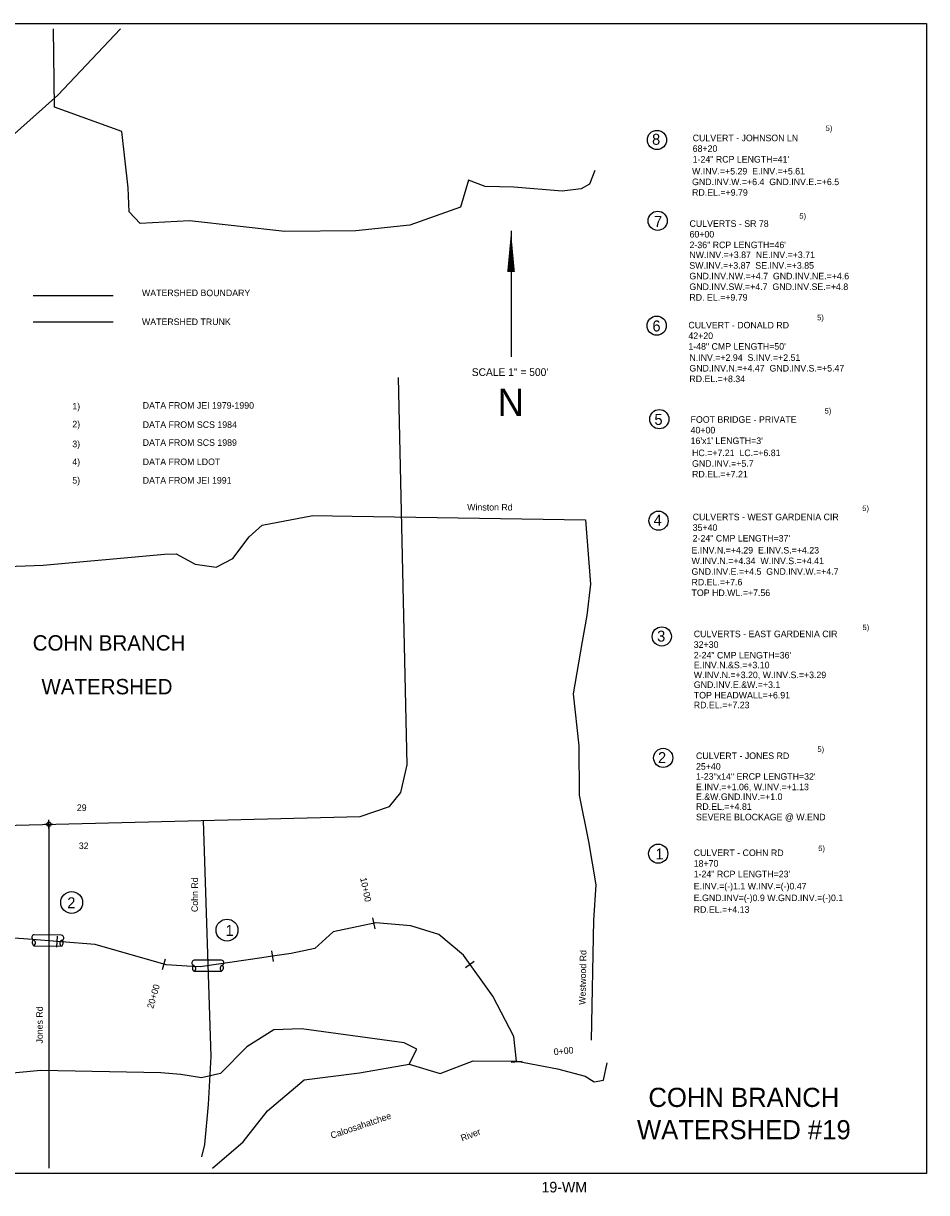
# Model space of a CAD drawing. Extents: x 220785 to 228785, y 858082 to 863419.
# Tile 2 of 2: x 224664 to 228785, y 858082 to 863419. Entities that reach past the tile are written whole.
import ezdxf
from ezdxf.enums import TextEntityAlignment as Align

# ---------------------------------------------------------------- set-up
doc = ezdxf.new("R2010")
doc.units = 0
doc.header["$LTSCALE"] = 125
doc.header["$PDMODE"] = 34
doc.header["$PDSIZE"] = 20
doc.linetypes.add('STREAM', pattern=[0])
for name, color, linetype in [('BORDER', 1, 'CONTINUOUS'), ('MAJROADS', 9, 'CONTINUOUS'), ('MINROADS', 8, 'CONTINUOUS'), ('SEC', 2, 'CONTINUOUS'), ('STATIONS', 7, 'CONTINUOUS'), ('STRUCTTEXT', 7, 'CONTINUOUS'), ('STRUCTURES', 10, 'CONTINUOUS'), ('TEXT', 7, 'CONTINUOUS'), ('TRUNKS', 5, 'STREAM'), ('WATER', 4, 'CONTINUOUS'), ('WSHEDS', 3, 'CONTINUOUS')]:
    doc.layers.add(name, color=color, linetype=linetype)

# ---------------------------------------------------------------- blocks, each defined once
blk = doc.blocks.new('RCP')
at = {"layer": 'STRUCTURES', "color": 0}
for points in [[(236, 88), (-264, 88)], [(-264, -112), (236, -112)]]:
    blk.add_lwpolyline(points, dxfattribs=at)
for centre, radius, start, end in [((-261, 41), 46.7, 94.2256, 249.28), ((232, 41), 46.7, 290.72, 85.7744), ((-228, -52), 70, 134.6378, 238.9484), ((-299, -61), 62.3, 304.3062, 69.28), ((271, -61), 62.3, 110.72, 235.6938), ((200, -52), 70, 301.0516, 45.3622)]:
    blk.add_arc(centre, radius, start, end, dxfattribs=at)

msp = doc.modelspace()

# ---------------------------------------------------------------- linework, layer by layer
at = {"layer": 'BORDER', "color": 0}
msp.add_lwpolyline([(220785, 858169.2), (220785, 863419.2), (228785, 863419.2), (228785, 858169.2)], close=True, dxfattribs=at)
at = {"layer": 'MAJROADS', "color": 0}
msp.add_lwpolyline([(220810, 859230.7), (221597.7, 860092.6), (222134.1, 860696.4), (224821.1, 863092), (225106.5, 863394.2)], dxfattribs=at)
at = {"layer": 'MINROADS', "color": 0}
for points in [[(221185.4, 859673.4), (226200.4, 859799.6), (226334, 859844.1), (226386.4, 859908.8), (226414.6, 860034.8), (226374.5, 861803.5)], [(225483.5, 859781.5), (225518.5, 858704.3), (225507.2, 858484.2), (225489.5, 858301.6), (225476.7, 858245.6)], [(224780.1, 859763.7), (224780.1, 858194.2)]]:
    msp.add_lwpolyline(points, dxfattribs=at)
at = {"layer": 'SEC', "color": 0}
msp.add_point((224780.1, 859763.7), dxfattribs=at)
at = {"layer": 'STATIONS', "color": 0}
for p, q in [((226268.7, 859286.9), (226258.7, 859335.9)), ((224816, 859203.1), (224820, 859252.9)), ((225804.3, 859137), (225797.1, 859186.4)), ((225298.1, 859100.7), (225311.8, 859148.8)), ((226680.6, 859109.7), (226721.2, 859138.9)), ((226889.5, 858677.1), (226939.3, 858682.1))]:
    msp.add_line(p, q, dxfattribs=at)
at = {"layer": 'STRUCTTEXT', "color": 0}
for centre, radius in [((227554.5, 862887.2), 43.8), ((227558, 862518), 43.8), ((227553.5, 862039.3), 43.8), ((227565.5, 861612.7), 43.8), ((227561.8, 861149.1), 43.8), ((227576.4, 860621), 43.8), ((227583.1, 860066.5), 43.8), ((227560.4, 859629.5), 43.8), ((224883.8, 859406.5), 50), ((225592.7, 859280.6), 50)]:
    msp.add_circle(centre, radius, dxfattribs=at)
at = {"layer": 'TEXT', "color": 0}
msp.add_line((226888.8, 862472.2), (226888.8, 861897.7), dxfattribs=at)
msp.add_lwpolyline([(226888.8, 862472.2, 0, 35, 0), (226888.8, 862284.8, 35, 35, 0)], format="xyseb", dxfattribs=at)
at = {"layer": 'TRUNKS', "color": 0}
for points in [[(224708.2, 862057.7), (225073.5, 862057.7)], [(226913, 858682.1), (226901.7, 858795.2), (226805.1, 858979.1), (226671.2, 859165.8), (226559.6, 859260.8), (226431.1, 859299.7), (226271.8, 859313.1), (226076.7, 859273), (225993.9, 859196.5), (225885.8, 859174.2), (225800.7, 859161.7), (225751.9, 859154.5), (225470.1, 859113), (225434, 859115.1), (225315.4, 859121.7), (224990.5, 859214.3), (224683.6, 859238.7), (224275.9, 859268.9)]]:
    msp.add_lwpolyline(points, dxfattribs=at)
at = {"layer": 'WATER', "color": 0}
msp.add_lwpolyline([(225527.1, 858194.2), (225667.2, 858313.5), (225777, 858455.2), (225945.4, 858596.4), (226196.9, 858628.3), (226423.2, 858668.6), (226565.3, 858625.8), (226716.4, 858683.4), (226917.4, 858682.1), (227101.4, 858647.4), (227226.8, 858613.1), (227268.5, 858587.7), (227310.4, 858595.8), (227327.8, 858674.5)], dxfattribs=at)
at = {"layer": 'WSHEDS', "color": 0}
for points in [[(227270.7, 862747), (227247, 862686), (227209, 862663.3), (227122.1, 862653.3), (226902.1, 862671.7), (226770.8, 862674.3), (226694, 862704), (226658.8, 862580.4), (226427.4, 862498.2), (226180.7, 862472.6), (225857.1, 862469.6), (225421.9, 862518), (225196.6, 862506.1), (225146, 862558.6), (225141.2, 862668.9), (225113.4, 862925.1), (224806.1, 863036.6), (224800.8, 863394.2)], [(224708.2, 862177.6), (225073.5, 862177.6)], [(223319.6, 860892.5), (224753.2, 860946.3), (225307.5, 860996.3), (225361.4, 860997.6), (225447.3, 860951.3), (225543.1, 860937.7), (225618.9, 860976.1), (225693.6, 861075.4), (225753.2, 861128.2), (225983.9, 861172.9), (226164.3, 861169.3), (227228.5, 861153), (227250.8, 860859.5), (227234, 860716.8), (227212.8, 860597.6), (227173, 860359.3), (227198.8, 860122), (227199, 859896.9), (227241.7, 859685), (227275.4, 859487.4), (227265.1, 859325.8), (227254.3, 858778.7)], [(226423.2, 858668.6), (226459.3, 858737.2), (226400.7, 858766.1), (225933, 858829.3), (225806.3, 858824.7), (225682.8, 858747.4), (225563.2, 858625.5), (225476.1, 858606.1), (225382.6, 858622.1), (225291.3, 858628.5), (224742.9, 858639.4), (223498.1, 858522), (223509.1, 859607.1)]]:
    msp.add_lwpolyline(points, dxfattribs=at)

# ---------------------------------------------------------------- block references
at = {"layer": 'STRUCTURES', "color": 0, "xscale": 0.24975, "yscale": 0.24975, "zscale": 0.24975}
for p, rotation in [((224778.3, 859236.1), 358.8673756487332), ((225509, 859121), 0.2509947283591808)]:
    msp.add_blockref('RCP', p, dxfattribs=dict(at, rotation=rotation))

# ---------------------------------------------------------------- texts
at = {"layer": 'MINROADS', "color": 0}
msp.add_text('Winston Rd', height=30, dxfattribs=at).set_placement((226688.7, 861195.8))
for s, rotation, p in [('Cohn Rd', 90, (225460.3, 859362.9)), ('Westwood Rd', 89, (227228.7, 858939.4)), ('Jones Rd', 90, (224752.3, 858762.8))]:
    msp.add_text(s, height=30, rotation=rotation, dxfattribs=at).set_placement(p)
at = {"layer": 'STATIONS', "color": 0}
for s, rotation, p in [('10+00', 281.6203, (226211.4, 859462.3)), ('20+00', 74.0942, (225271.4, 858974)), ('0+00', 5.7243, (227130.1, 858713.9))]:
    msp.add_text(s, height=30, rotation=rotation, dxfattribs=at).set_placement(p, align=Align.CENTER)
at = {"layer": 'STRUCTTEXT', "color": 0}
for s, height, p in [('5)', 25, (228324.3, 862927.9)), ('8', 50, (227532.3, 862865)), ('CULVERT - JOHNSON LN', 30, (227717.6, 862881.1)), ('68+20', 30, (227717.6, 862832.5)), ('1-24" RCP LENGTH=41\'', 30, (227717.6, 862783.9)), ('W.INV.=+5.29  E.INV.=+5.61', 30, (227714.8, 862729.5)), ('GND.INV.W.=+6.4  GND.INV.E.=+6.5', 30, (227714.8, 862680.9)), ('RD.EL.=+9.79', 30, (227714.8, 862632.4)), ('5)', 25, (228204.2, 862527.6)), ('7', 50, (227541.4, 862490.3)), ('CULVERTS - SR 78', 30, (227703.2, 862490.4)), ('60+00', 30, (227703.2, 862441.8)), ('2-36" RCP LENGTH=46\'', 30, (227703.2, 862393.2)), ('NW.INV.=+3.87  NE.INV.=+3.71', 30, (227702.5, 862347.9)), ('SW.INV.=+3.87  SE.INV.=+3.85', 30, (227702.5, 862299.3)), ('GND.INV.NW.=+4.7  GND.INV.NE.=+4.6', 30, (227702.5, 862250.8)), ('GND.INV.SW.=+4.7  GND.INV.SE.=+4.8', 30, (227702.5, 862202.2)), ('RD. EL.=+9.79', 30, (227702.5, 862153.6)), ('5)', 25, (228285.5, 862064.1)), ('6', 50, (227533.9, 862013)), ('CULVERT - DONALD RD', 30, (227698, 862026.9)), ('42+20', 30, (227698, 861978.3)), ('1-48" CMP LENGTH=50\'', 30, (227698, 861929.7)), ('N.INV.=+2.94  S.INV.=+2.51', 30, (227702.5, 861878.8)), ('GND.INV.N.=+4.47  GND.INV.S.=+5.47', 30, (227702.5, 861830.2)), ('RD.EL.=+8.34', 30, (227702.5, 861781.7)), ('1)', 29.97, (224886.8, 861656.8)), ('DATA FROM JEI 1979-1990', 29.97, (225208.1, 861660.3)), ('5)', 25, (228319.5, 861638.2)), ('2)', 29.97, (224886.8, 861575)), ('DATA FROM SCS 1984', 29.97, (225208.1, 861572.6)), ('5', 50, (227543.1, 861586.4)), ('FOOT BRIDGE - PRIVATE', 30, (227708, 861596.2)), ('40+00', 30, (227708, 861547.6)), ('3)', 29.97, (224886.8, 861484.8)), ('DATA FROM SCS 1989', 29.97, (225208.1, 861490.8)), ("16'x1' LENGTH=3'", 30, (227708, 861499)), ('4)', 29.97, (224886.8, 861403)), ('DATA FROM LDOT', 29.97, (225208.1, 861403)), ('HC.=+7.21  LC.=+6.81', 30, (227714.7, 861443.9)), ('GND.INV.=+5.7', 30, (227714.7, 861395.3)), ('RD.EL.=+7.21', 30, (227714.7, 861346.7)), ('5)', 29.97, (224886.8, 861318.4)), ('DATA FROM JEI 1991', 29.97, (225208.1, 861318.4)), ('5)', 25, (228491.5, 861193.3)), ('4', 50, (227539.4, 861127)), ('CULVERTS - WEST GARDENIA CIR', 30, (227717.6, 861151.3)), ('35+40', 30, (227717.6, 861102.7)), ('2-24" CMP LENGTH=37\'', 30, (227717.6, 861054.1)), ('E.INV.N.=+4.29  E.INV.S.=+4.23', 30, (227712.3, 860999.5)), ('W.INV.N.=+4.34  W.INV.S.=+4.41', 30, (227712.3, 860950.9)), ('GND.INV.E.=+4.5  GND.INV.W.=+4.7', 30, (227712.3, 860902.3)), ('RD.EL.=+7.6', 30, (227712.3, 860853.8)), ('TOP HD.WL.=+7.56', 30, (227712.3, 860805.2)), ('3', 50, (227555.4, 860597.4)), ('CULVERTS - EAST GARDENIA CIR', 30, (227722.7, 860617.4)), ('5)', 25, (228492.5, 860649.9)), ('32+30', 30, (227722.7, 860568.9)), ('2-24" CMP LENGTH=36\'', 30, (227722.7, 860520.3)), ('E.INV.N.&S.=+3.10', 30, (227722.7, 860475.4)), ('W.INV.N.=+3.20, W.INV.S.=+3.29', 30, (227722.7, 860430.5)), ('GND.INV.E.&W.=+3.1', 30, (227722.7, 860385.6)), ('TOP HEADWALL=+6.91', 30, (227722.7, 860337.8)), ('RD.EL.=+7.23', 30, (227722.7, 860293)), ('2', 50, (227559.3, 860043)), ('5)', 25, (228286.6, 860093.6)), ('25+40', 30, (227732.7, 860012.6)), ('CULVERT - JONES RD', 30, (227732.7, 860061.2)), ('1-23"x14" ERCP LENGTH=32\'', 30, (227732.7, 859966.8)), ('E.INV.=+1.06, W.INV.=+1.13', 30, (227732.7, 859919.1)), ('E.&W.GND.INV.=+1.0', 30, (227732.7, 859874.2)), ('RD.EL.=+4.81', 30, (227732.7, 859829.3)), ('SEVERE BLOCKAGE @ W.END', 30, (227732.7, 859781.6)), ('5)', 25, (228290.7, 859641.3)), ('1', 50, (227547.8, 859603.2)), ('CULVERT - COHN RD', 30, (227722.4, 859618.5)), ('18+70', 30, (227722.4, 859569.9)), ('1-24" RCP LENGTH=23\'', 30, (227722.4, 859521.4)), ('E.INV.=(-)1.1 W.INV.=(-)0.47', 30, (227722.4, 859466.1)), ('2', 50, (224863.7, 859380.2)), ('E.GND.INV=(-)0.9 W.GND.INV.=(-)0.1', 30, (227722.4, 859412.8)), ('RD.EL.=+4.13', 30, (227722.4, 859359.4)), ('1', 50, (225585.8, 859253.9))]:
    msp.add_text(s, height=height, dxfattribs=at).set_placement(p)
msp.add_text('19-WM', height=48.28, dxfattribs=at).set_placement((227131.8, 858083.2), align=Align.CENTER)
at = {"layer": 'TEXT', "color": 0}
for s, p in [('WATERSHED BOUNDARY', (225204.6, 862174.1)), ('WATERSHED TRUNK', (225204.6, 862042.2))]:
    msp.add_text(s, height=29.97, dxfattribs=at).set_placement(p)
for s, height, p in [('SCALE 1" = 500\'', 34.965, (226884.1, 861809.9)), ('N', 124.9, (226887.6, 861627.2)), ('COHN BRANCH', 70, (225054.5, 860556.5)), ('WATERSHED', 70, (225045, 860356.7)), ('29', 30, (224929.8, 859824.4)), ('32', 30, (224938.8, 859650.3)), ('COHN BRANCH', 87.5, (227951.1, 858473.3)), ('WATERSHED #19', 87.5, (227951.1, 858325.8))]:
    msp.add_text(s, height=height, dxfattribs=at).set_placement(p, align=Align.CENTER)
at = {"layer": 'WATER', "color": 0}
for s, rotation, p in [('Caloosahatchee', 18.7703, (226070.7, 858327.8)), ('River', 20.8268, (226665.7, 858315.6))]:
    msp.add_text(s, height=30, rotation=rotation, dxfattribs=at).set_placement(p)

doc.saveas('drawing.dxf')
